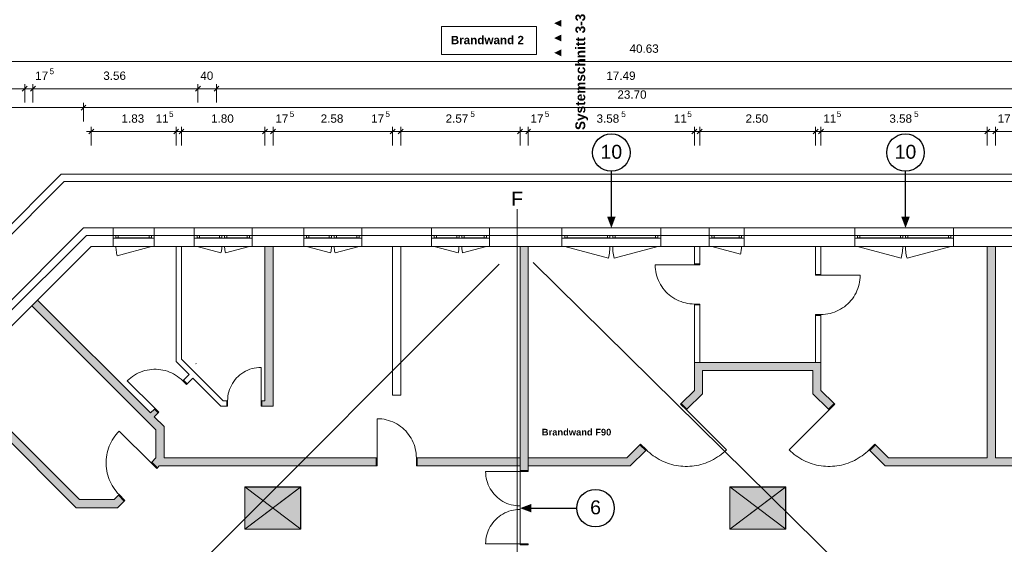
# Model space of a CAD drawing. Header units: millimetres. Extents: x -15507 to 123453, y -13113 to 44965.
# Tile 5 of 13: x -1969 to 19266, y 33645 to 44965. Entities that reach past the tile are written whole.
import ezdxf
from ezdxf.xclip import XClip

# ---------------------------------------------------------------- set-up
doc = ezdxf.new("R2010")
doc.units = ezdxf.units.MM
doc.header["$MEASUREMENT"] = 0
doc.header["$XCLIPFRAME"] = 0
for name, color, linetype in [('1-EG_1_0', 7, 'Continuous'), ('1-EG_1_Abschnitt 1_Erdgeschoss_Standard', 7, 'Continuous'), ('1-EG_1_EG', 7, 'Continuous'), ('T03 Cutfill', 7, 'Continuous'), ('Аннотация - Текст', 7, 'Continuous'), ('Чертеж и Рисунок', 7, 'Continuous')]:
    doc.layers.add(name, color=color, linetype=linetype)
doc.styles.add('СГЕНЕРИР_СТИЛЬ_1', font='arial.ttf')
doc.styles.add('СГЕНЕРИР_СТИЛЬ_2', font='arialbd.ttf')
doc.styles.add('СГЕНЕРИР_СТИЛЬ_5', font='arial.ttf')

# ---------------------------------------------------------------- blocks, each defined once
blk = doc.blocks.new('Чертеж_1_1', base_point=(21718, 6295))
at = {"layer": '1-EG_1_0', "linetype": 'Continuous', "lineweight": 18, "true_color": 0xf8991e}
for points in [[(3256, 36743), (3256, 36628), (3496, 36628), (3496, 40070), (3321, 40070), (3321, 36743)], [(8823, 40070), (8823, 35235), (8998, 35235), (8998, 40070)], [(16363, 35670), (16698, 35335), (20223, 35335), (20223, 35510), (19073, 35510), (19073, 40070), (18898, 40070), (18898, 35510), (16771, 35510), (16487, 35793)], [(-1705, 38791), (971, 36115), (971, 35510), (878, 35417), (1002, 35293), (1043, 35335), (5722, 35335), (5722, 35510), (1146, 35510), (1146, 36187), (935, 36398), (1018, 36481), (936, 36562), (853, 36480), (-1581, 38914)], [(12300, 36684), (12423, 36560), (12758, 36895), (12758, 37395), (15138, 37395), (15138, 36895), (15473, 36560), (15596, 36684), (15313, 36967), (15313, 37570), (12583, 37570), (12583, 36967)], [(-3282, 37214), (-3406, 37090), (-750, 34435), (143, 34435), (287, 34579), (164, 34703), (71, 34610), (-678, 34610)], [(11533, 35670), (11409, 35793), (11126, 35510), (8998, 35510), (8998, 35335), (11198, 35335)], [(8823, 35510), (6607, 35510), (6607, 35335), (8823, 35335)]]:
    blk.add_hatch(color=30, dxfattribs=at).paths.add_polyline_path(points)
at = {"layer": '1-EG_1_Abschnitt 1_Erdgeschoss_Standard', "linetype": 'Continuous', "lineweight": 0, "true_color": 0x000000}
for points in [[(4085, 34875), (2885, 34875), (2885, 33975)], [(14548, 34875), (13348, 34875), (13348, 33975)]]:
    blk.add_hatch(color=18, dxfattribs=at).paths.add_polyline_path(points)
at = {"layer": '1-EG_1_EG', "linetype": 'Continuous', "lineweight": 18, "true_color": 0xd3fefe}
for points in [[(2885, 34885), (2885, 33975), (4095, 33975), (4095, 34885)], [(13348, 34885), (13348, 33975), (14558, 33975), (14558, 34885)]]:
    blk.add_hatch(color=7, dxfattribs=at).paths.add_polyline_path(points)
at = {"layer": '1-EG_1_Abschnitt 1_Erdgeschoss_Standard', "color": 7, "linetype": 'Continuous', "lineweight": 18}
for p, q in [((-1072, 41630), (-9954, 32748)), ((23589, 41630), (-1072, 41630)), ((-592, 40470), (-8794, 32268)), ((-592, 40470), (-2464, 38598)), ((48, 40470), (-592, 40470)), ((23109, 40470), (-592, 40470)), ((48, 40470), (48, 40070)), ((933, 40470), (48, 40470)), ((933, 40470), (933, 40070)), ((1796, 40470), (933, 40470)), ((1796, 40470), (1796, 40070)), ((3046, 40470), (1796, 40470)), ((3046, 40470), (3046, 40070)), ((4160, 40470), (3046, 40470)), ((4160, 40470), (4160, 40070)), ((5410, 40470), (4160, 40470)), ((5410, 40470), (5410, 40070)), ((6911, 40470), (5410, 40470)), ((6911, 40470), (6911, 40070)), ((8161, 40470), (6911, 40470)), ((8161, 40470), (8161, 40070)), ((9726, 40470), (8161, 40470)), ((9726, 40470), (9726, 40070)), ((11856, 40470), (9726, 40470)), ((12898, 40470), (11856, 40470)), ((11856, 40470), (11856, 40070)), ((12898, 40470), (12898, 40070)), ((13658, 40470), (12898, 40470)), ((16041, 40470), (13658, 40470)), ((13658, 40470), (13658, 40070)), ((16041, 40470), (16041, 40070)), ((18171, 40470), (16041, 40470)), ((19943, 40470), (18171, 40470)), ((18171, 40470), (18171, 40070)), ((-525, 40310), (-2350, 38485)), ((-525, 40310), (-2350, 38485)), ((48, 40310), (-525, 40310)), ((48, 40310), (-525, 40310)), ((158, 40305), (823, 40305)), ((158, 40255), (823, 40255)), ((1796, 40310), (933, 40310)), ((1796, 40310), (933, 40310)), ((1906, 40305), (2341, 40305)), ((1906, 40255), (2341, 40255)), ((2501, 40305), (2936, 40305)), ((2501, 40255), (2936, 40255)), ((4160, 40310), (3046, 40310)), ((4160, 40310), (3046, 40310)), ((4270, 40305), (4705, 40305)), ((4270, 40255), (4705, 40255)), ((4865, 40305), (5300, 40305)), ((4865, 40255), (5300, 40255)), ((6911, 40310), (5410, 40310)), ((6911, 40310), (5410, 40310)), ((7021, 40305), (7456, 40305)), ((7021, 40255), (7456, 40255)), ((7616, 40305), (8051, 40305)), ((7616, 40255), (8051, 40255)), ((9726, 40310), (8161, 40310)), ((9726, 40310), (8161, 40310)), ((9836, 40305), (10711, 40305)), ((9836, 40255), (10711, 40255)), ((10871, 40305), (11746, 40305)), ((10871, 40255), (11746, 40255)), ((12898, 40310), (11856, 40310)), ((12898, 40310), (11856, 40310)), ((13008, 40305), (13548, 40305)), ((13008, 40255), (13548, 40255)), ((16041, 40310), (13658, 40310)), ((16041, 40310), (13658, 40310)), ((16151, 40305), (17026, 40305)), ((16151, 40255), (17026, 40255)), ((17186, 40305), (18061, 40305)), ((17186, 40255), (18061, 40255)), ((19943, 40310), (18171, 40310)), ((19943, 40310), (18171, 40310)), ((-426, 40070), (-2181, 38315)), ((48, 40070), (-426, 40070)), ((48, 40070), (933, 40070)), ((1796, 40070), (933, 40070)), ((1406, 40070), (1406, 37591)), ((1521, 40070), (1406, 40070)), ((1521, 40070), (1521, 37639)), ((1796, 40070), (3046, 40070)), ((4160, 40070), (3046, 40070)), ((3321, 40070), (3321, 36743)), ((3496, 40070), (3321, 40070)), ((3496, 40070), (3496, 36628)), ((4160, 40070), (5410, 40070)), ((6911, 40070), (5410, 40070)), ((6074, 40070), (6074, 36860)), ((6249, 40070), (6074, 40070)), ((6249, 40070), (6249, 36860)), ((6911, 40070), (8161, 40070)), ((9726, 40070), (8161, 40070)), ((8823, 40070), (8823, 35510)), ((8998, 40070), (8823, 40070)), ((8998, 40070), (8998, 35510)), ((9726, 40070), (11856, 40070)), ((12898, 40070), (11856, 40070)), ((12583, 40070), (12583, 39695)), ((12698, 40070), (12583, 40070)), ((12698, 40070), (12698, 39695)), ((12898, 40070), (13658, 40070)), ((16041, 40070), (13658, 40070)), ((15198, 40070), (15198, 39470)), ((15313, 40070), (15198, 40070)), ((15313, 40070), (15313, 39470)), ((16041, 40070), (18171, 40070)), ((19943, 40070), (18171, 40070)), ((18898, 40070), (18898, 35510)), ((19073, 40070), (18898, 40070)), ((19073, 40070), (19073, 35510)), ((12698, 39695), (12583, 39695)), ((15313, 39470), (15198, 39470)), ((-1581, 38914), (-1705, 38791)), ((853, 36480), (-1581, 38914)), ((811, 36275), (-1705, 38791)), ((12583, 38810), (12583, 37570)), ((12698, 38810), (12583, 38810)), ((12698, 38810), (12698, 37570)), ((15198, 38585), (15198, 37570)), ((15313, 38585), (15198, 38585)), ((15313, 38585), (15313, 37570)), ((1685, 37312), (1406, 37591)), ((2417, 36743), (1521, 37639)), ((1830, 37543), (1836, 37536)), ((12583, 37570), (12583, 37395)), ((15313, 37570), (12583, 37570)), ((12583, 37395), (12583, 36967)), ((15138, 37395), (12758, 37395)), ((12758, 37395), (12758, 36895)), ((15138, 37395), (15138, 36895)), ((15313, 37570), (15313, 37395)), ((15313, 37395), (15313, 36967)), ((-678, 34610), (-3282, 37214)), ((1685, 37312), (1562, 37188)), ((1643, 37107), (1562, 37188)), ((1767, 37230), (1643, 37107)), ((2369, 36628), (1767, 37230)), ((-750, 34435), (-3406, 37090)), ((12583, 36967), (12300, 36684)), ((15596, 36684), (15313, 36967)), ((2496, 36743), (2417, 36743)), ((2496, 36743), (2496, 36628)), ((3321, 36743), (3256, 36743)), ((3256, 36743), (3256, 36628)), ((6249, 36860), (6074, 36860)), ((12758, 36895), (12423, 36560)), ((15473, 36560), (15138, 36895)), ((936, 36562), (853, 36480)), ((1018, 36481), (936, 36562)), ((2496, 36628), (2369, 36628)), ((3321, 36628), (3256, 36628)), ((3496, 36628), (3321, 36628)), ((12423, 36560), (12300, 36684)), ((15596, 36684), (15473, 36560)), ((1018, 36481), (935, 36398)), ((1146, 36187), (935, 36398)), ((971, 36115), (811, 36275)), ((971, 36115), (971, 36063)), ((1146, 36187), (1146, 36063)), ((971, 36063), (971, 35510)), ((1146, 36063), (1146, 35510)), ((11409, 35793), (11126, 35510)), ((11533, 35670), (11409, 35793)), ((16487, 35793), (16363, 35670)), ((16771, 35510), (16487, 35793)), ((971, 35510), (878, 35417)), ((1523, 35510), (1146, 35510)), ((1698, 35510), (1523, 35510)), ((5722, 35510), (1698, 35510)), ((5722, 35510), (5722, 35335)), ((8823, 35510), (6607, 35510)), ((6607, 35510), (6607, 35335)), ((11126, 35510), (8998, 35510)), ((11533, 35670), (11198, 35335)), ((16698, 35335), (16363, 35670)), ((18898, 35510), (16771, 35510)), ((20223, 35510), (19073, 35510)), ((1002, 35293), (878, 35417)), ((1043, 35335), (1002, 35293)), ((1523, 35335), (1043, 35335)), ((5722, 35335), (1523, 35335)), ((8823, 35335), (6607, 35335)), ((8823, 35335), (8823, 35235)), ((11198, 35335), (8998, 35335)), ((8998, 35335), (8998, 35235)), ((19073, 35335), (16698, 35335)), ((20223, 35335), (19073, 35335)), ((8998, 35235), (8823, 35235)), ((2885, 34875), (2885, 33975)), ((4085, 34875), (2885, 34875)), ((4085, 34875), (2885, 34875)), ((2885, 34875), (2885, 33975)), ((2885, 33975), (4085, 34875)), ((4085, 34875), (4085, 33975)), ((13348, 34875), (13348, 33975)), ((14548, 34875), (13348, 34875)), ((14548, 34875), (13348, 34875)), ((13348, 34875), (13348, 33975)), ((13348, 33975), (14548, 34875)), ((14548, 34875), (14548, 33975)), ((164, 34703), (71, 34610)), ((287, 34579), (164, 34703)), ((143, 34435), (-750, 34435)), ((71, 34610), (-678, 34610)), ((287, 34579), (143, 34435)), ((4085, 33975), (2885, 33975)), ((14548, 33975), (13348, 33975))]:
    blk.add_line(p, q, dxfattribs=at)
at = {"layer": '1-EG_1_Abschnitt 1_Erdgeschoss_Standard', "color": 7, "linetype": 'Continuous', "lineweight": 18, "flags": 128}
for points in [[(48, 40310), (933, 40310), (933, 40250), (48, 40250)], [(108, 40255), (158, 40255), (158, 40305), (108, 40305)], [(873, 40305), (823, 40305), (823, 40255), (873, 40255)], [(1796, 40310), (3046, 40310), (3046, 40250), (1796, 40250)], [(1856, 40255), (1906, 40255), (1906, 40305), (1856, 40305)], [(2391, 40305), (2341, 40305), (2341, 40255), (2391, 40255)], [(2451, 40255), (2501, 40255), (2501, 40305), (2451, 40305)], [(2986, 40305), (2936, 40305), (2936, 40255), (2986, 40255)], [(4160, 40310), (5410, 40310), (5410, 40250), (4160, 40250)], [(4220, 40255), (4270, 40255), (4270, 40305), (4220, 40305)], [(4755, 40305), (4705, 40305), (4705, 40255), (4755, 40255)], [(4815, 40255), (4865, 40255), (4865, 40305), (4815, 40305)], [(5350, 40305), (5300, 40305), (5300, 40255), (5350, 40255)], [(6911, 40310), (8161, 40310), (8161, 40250), (6911, 40250)], [(6971, 40255), (7021, 40255), (7021, 40305), (6971, 40305)], [(7506, 40305), (7456, 40305), (7456, 40255), (7506, 40255)], [(7566, 40255), (7616, 40255), (7616, 40305), (7566, 40305)], [(8101, 40305), (8051, 40305), (8051, 40255), (8101, 40255)], [(9726, 40310), (11856, 40310), (11856, 40250), (9726, 40250)], [(9786, 40255), (9836, 40255), (9836, 40305), (9786, 40305)], [(10761, 40305), (10711, 40305), (10711, 40255), (10761, 40255)], [(10821, 40255), (10871, 40255), (10871, 40305), (10821, 40305)], [(11796, 40305), (11746, 40305), (11746, 40255), (11796, 40255)], [(12898, 40310), (13658, 40310), (13658, 40250), (12898, 40250)], [(12958, 40255), (13008, 40255), (13008, 40305), (12958, 40305)], [(13598, 40305), (13548, 40305), (13548, 40255), (13598, 40255)], [(16041, 40310), (18171, 40310), (18171, 40250), (16041, 40250)], [(16101, 40255), (16151, 40255), (16151, 40305), (16101, 40305)], [(17076, 40305), (17026, 40305), (17026, 40255), (17076, 40255)], [(17136, 40255), (17186, 40255), (17186, 40305), (17136, 40305)], [(18111, 40305), (18061, 40305), (18061, 40255), (18111, 40255)], [(12583, 39695), (12583, 39675), (12698, 39675), (12698, 39695)], [(15198, 39470), (15198, 39450), (15313, 39450), (15313, 39470)], [(12583, 38810), (12583, 38830), (12698, 38830), (12698, 38810)], [(15198, 38585), (15198, 38605), (15313, 38605), (15313, 38585)], [(1562, 37188), (1548, 37174), (1629, 37093), (1643, 37107)], [(2496, 36743), (2516, 36743), (2516, 36628), (2496, 36628)], [(3256, 36743), (3236, 36743), (3236, 36628), (3256, 36628)], [(936, 36562), (950, 36577), (1032, 36495), (1018, 36481)], [(12423, 36560), (12409, 36546), (12286, 36670), (12300, 36684)], [(15596, 36684), (15610, 36670), (15487, 36546), (15473, 36560)], [(11533, 35670), (11547, 35684), (11423, 35807), (11409, 35793)], [(16487, 35793), (16473, 35807), (16349, 35684), (16363, 35670)], [(5722, 35335), (5742, 35335), (5742, 35510), (5722, 35510)], [(6607, 35335), (6587, 35335), (6587, 35510), (6607, 35510)], [(878, 35417), (864, 35403), (987, 35279), (1002, 35293)], [(8998, 35235), (8998, 35215), (8823, 35215), (8823, 35235)], [(164, 34703), (178, 34717), (302, 34593), (287, 34579)], [(8998, 33635), (8998, 33655), (8823, 33655), (8823, 33635)]]:
    blk.add_lwpolyline(points, close=True, dxfattribs=at)
for points in [[(108, 40070), (108, 40041), (110, 40013), (112, 39984), (116, 39956), (121, 39928), (127, 39900), (134, 39872), (873, 40070)], [(2391, 40070), (2391, 40050), (2390, 40030), (2388, 40010), (2385, 39990), (2382, 39971), (2378, 39951), (2373, 39932), (1856, 40070)], [(2451, 40070), (2452, 40050), (2453, 40030), (2455, 40010), (2457, 39990), (2460, 39971), (2465, 39951), (2469, 39932), (2986, 40070)], [(4755, 40070), (4755, 40050), (4753, 40030), (4752, 40010), (4749, 39990), (4746, 39971), (4742, 39951), (4737, 39932), (4220, 40070)], [(4815, 40070), (4815, 40050), (4816, 40030), (4818, 40010), (4821, 39990), (4824, 39971), (4828, 39951), (4833, 39932), (5350, 40070)], [(7506, 40070), (7505, 40050), (7504, 40030), (7502, 40010), (7500, 39990), (7497, 39971), (7492, 39951), (7488, 39932), (6971, 40070)], [(7566, 40070), (7566, 40050), (7567, 40030), (7569, 40010), (7572, 39990), (7575, 39971), (7579, 39951), (7584, 39932), (8101, 40070)], [(10761, 40070), (10760, 40034), (10758, 39997), (10754, 39961), (10750, 39925), (10744, 39889), (10736, 39853), (10727, 39818), (9786, 40070)], [(10821, 40070), (10821, 40034), (10823, 39997), (10827, 39961), (10831, 39925), (10838, 39889), (10845, 39853), (10854, 39818), (11796, 40070)], [(13598, 40070), (13598, 40046), (13596, 40022), (13594, 39998), (13591, 39975), (13587, 39951), (13582, 39928), (13576, 39904), (12958, 40070)], [(17076, 40070), (17075, 40034), (17073, 39997), (17069, 39961), (17065, 39925), (17059, 39889), (17051, 39853), (17042, 39818), (16101, 40070)], [(17136, 40070), (17136, 40034), (17138, 39997), (17142, 39961), (17146, 39925), (17153, 39889), (17160, 39853), (17169, 39818), (18111, 40070)], [(12583, 38830), (12534, 38831), (12485, 38836), (12436, 38843), (12388, 38853), (12341, 38865), (12294, 38881), (12248, 38899), (12204, 38920), (12161, 38943), (12119, 38969), (12078, 38997), (12040, 39028), (12003, 39060), (11968, 39095), (11936, 39132), (11905, 39170), (11877, 39211), (11851, 39252), (11828, 39296), (11807, 39340), (11789, 39386), (11774, 39433), (11761, 39480), (11751, 39528), (11744, 39577), (11739, 39626), (11738, 39675), (12583, 39675)], [(15313, 38605), (15362, 38606), (15411, 38611), (15460, 38618), (15508, 38628), (15555, 38640), (15602, 38656), (15648, 38674), (15692, 38695), (15736, 38718), (15777, 38744), (15818, 38772), (15856, 38803), (15893, 38835), (15928, 38870), (15960, 38907), (15991, 38945), (16019, 38986), (16045, 39027), (16068, 39071), (16089, 39115), (16107, 39161), (16123, 39208), (16135, 39255), (16145, 39303), (16152, 39352), (16157, 39401), (16158, 39450), (15313, 39450)], [(1548, 37174), (1512, 37208), (1474, 37239), (1435, 37269), (1394, 37296), (1351, 37320), (1307, 37342), (1262, 37362), (1216, 37379), (1169, 37393), (1121, 37404), (1073, 37413), (1024, 37418), (975, 37421), (926, 37421), (877, 37418), (828, 37413), (779, 37404), (732, 37393), (685, 37379), (638, 37362), (593, 37342), (549, 37320), (507, 37296), (466, 37269), (426, 37239), (389, 37208), (353, 37174), (950, 36577)], [(2516, 36743), (2518, 36792), (2523, 36841), (2531, 36890), (2543, 36937), (2558, 36984), (2576, 37030), (2597, 37074), (2621, 37117), (2648, 37158), (2678, 37198), (2710, 37235), (2745, 37269), (2782, 37302), (2821, 37331), (2862, 37358), (2905, 37382), (2949, 37404), (2995, 37422), (3042, 37436), (3090, 37448), (3138, 37456), (3187, 37461), (3236, 37463), (3236, 36743)], [(11547, 35684), (11582, 35650), (11619, 35617), (11657, 35586), (11696, 35556), (11737, 35529), (11778, 35502), (11821, 35478), (11864, 35455), (11909, 35434), (11954, 35415), (12000, 35397), (12046, 35382), (12094, 35368), (12141, 35356), (12189, 35346), (12238, 35338), (12287, 35333), (12336, 35329), (12385, 35327), (12434, 35327), (12483, 35329), (12532, 35333), (12581, 35338), (12629, 35346), (12677, 35356), (12725, 35368), (12772, 35382), (12819, 35397), (12865, 35415), (12910, 35434), (12954, 35455), (12998, 35478), (13041, 35502), (13082, 35529), (13122, 35556), (13162, 35586), (13200, 35617), (13237, 35650), (13272, 35684), (12409, 36546)], [(16349, 35684), (16314, 35650), (16277, 35617), (16239, 35586), (16200, 35556), (16159, 35529), (16118, 35502), (16075, 35478), (16032, 35455), (15987, 35434), (15942, 35415), (15896, 35397), (15850, 35382), (15802, 35368), (15755, 35356), (15707, 35346), (15658, 35338), (15609, 35333), (15560, 35329), (15511, 35327), (15462, 35327), (15413, 35329), (15364, 35333), (15315, 35338), (15267, 35346), (15219, 35356), (15171, 35368), (15124, 35382), (15077, 35397), (15031, 35415), (14986, 35434), (14942, 35455), (14898, 35478), (14856, 35502), (14814, 35529), (14774, 35556), (14734, 35586), (14696, 35617), (14659, 35650), (14624, 35684), (15487, 36546)], [(6587, 35510), (6585, 35559), (6581, 35608), (6574, 35657), (6564, 35705), (6551, 35752), (6536, 35799), (6518, 35845), (6497, 35889), (6474, 35932), (6448, 35974), (6420, 36015), (6389, 36053), (6356, 36090), (6322, 36125), (6285, 36157), (6246, 36188), (6206, 36216), (6164, 36242), (6121, 36265), (6076, 36286), (6031, 36304), (5984, 36319), (5937, 36332), (5889, 36342), (5840, 36349), (5791, 36354), (5742, 36355), (5742, 35510)], [(178, 34717), (144, 34752), (112, 34790), (82, 34829), (54, 34869), (28, 34911), (4, 34954), (-18, 34998), (-37, 35043), (-54, 35089), (-69, 35136), (-81, 35183), (-91, 35232), (-99, 35280), (-104, 35329), (-106, 35378), (-106, 35427), (-104, 35476), (-99, 35525), (-91, 35574), (-81, 35622), (-69, 35670), (-54, 35716), (-37, 35763), (-18, 35808), (4, 35852), (28, 35895), (54, 35937), (82, 35977), (112, 36016), (144, 36053), (178, 36089), (864, 35403)], [(8823, 34473), (8774, 34474), (8726, 34479), (8678, 34487), (8631, 34498), (8584, 34512), (8539, 34529), (8495, 34549), (8452, 34572), (8411, 34598), (8371, 34626), (8333, 34657), (8298, 34690), (8265, 34726), (8234, 34763), (8206, 34803), (8180, 34844), (8157, 34887), (8137, 34931), (8120, 34976), (8106, 35023), (8095, 35070), (8087, 35118), (8082, 35167), (8081, 35215), (8823, 35215)], [(8823, 34398), (8774, 34396), (8726, 34391), (8678, 34383), (8631, 34372), (8584, 34358), (8539, 34341), (8495, 34321), (8452, 34298), (8411, 34273), (8371, 34244), (8333, 34213), (8298, 34180), (8265, 34145), (8234, 34107), (8206, 34068), (8180, 34026), (8157, 33984), (8137, 33939), (8120, 33894), (8106, 33847), (8095, 33800), (8087, 33752), (8082, 33704), (8081, 33655), (8823, 33655)]]:
    blk.add_lwpolyline(points, dxfattribs=at)
at = {"layer": '1-EG_1_EG', "color": 7, "linetype": 'Continuous', "lineweight": 18}
for p, q in [((-8894, 44059), (31936, 44059)), ((-1859, 43576), (-1859, 43176)), ((-1684, 43576), (-1684, 43176)), ((1876, 43576), (1876, 43176)), ((2276, 43576), (2276, 43176)), ((-3659, 43476), (-1859, 43476)), ((-1912, 43423), (-1806, 43529)), ((-1859, 43476), (-1684, 43476)), ((-1737, 43423), (-1631, 43529)), ((-1684, 43476), (1876, 43476)), ((1823, 43423), (1929, 43529)), ((1876, 43476), (2276, 43476)), ((2223, 43423), (2329, 43529)), ((2276, 43476), (19766, 43476)), ((-645, 43015), (-539, 43122)), ((-592, 43168), (-592, 42768)), ((-8894, 43068), (-592, 43068)), ((-592, 43068), (23109, 43068)), ((-526, 42551), (1406, 42551)), ((-479, 42498), (-373, 42604)), ((-426, 42651), (-426, 42251)), ((1353, 42498), (1459, 42604)), ((1406, 42651), (1406, 42251)), ((1406, 42551), (1521, 42551)), ((1468, 42498), (1574, 42604)), ((1521, 42651), (1521, 42251)), ((1521, 42551), (3321, 42551)), ((3268, 42498), (3374, 42604)), ((3321, 42651), (3321, 42251)), ((3321, 42551), (3496, 42551)), ((3443, 42498), (3549, 42604)), ((3496, 42651), (3496, 42251)), ((3496, 42551), (6074, 42551)), ((6021, 42498), (6127, 42604)), ((6074, 42651), (6074, 42251)), ((6074, 42551), (6249, 42551)), ((6196, 42498), (6302, 42604)), ((6249, 42651), (6249, 42251)), ((6249, 42551), (8823, 42551)), ((8770, 42498), (8876, 42604)), ((8823, 42651), (8823, 42251)), ((8823, 42551), (8998, 42551)), ((8945, 42498), (9051, 42604)), ((8998, 42651), (8998, 42251)), ((8998, 42551), (12583, 42551)), ((12530, 42498), (12636, 42604)), ((12583, 42651), (12583, 42251)), ((12583, 42551), (12698, 42551)), ((12645, 42498), (12751, 42604)), ((12698, 42651), (12698, 42251)), ((12698, 42551), (15198, 42551)), ((15145, 42498), (15251, 42604)), ((15198, 42651), (15198, 42251)), ((15198, 42551), (15313, 42551)), ((15260, 42498), (15366, 42604)), ((15313, 42651), (15313, 42251)), ((15313, 42551), (18898, 42551)), ((18845, 42498), (18951, 42604)), ((18898, 42651), (18898, 42251)), ((18898, 42551), (19073, 42551)), ((19020, 42498), (19126, 42604)), ((19073, 42651), (19073, 42251)), ((19073, 42551), (23043, 42551)), ((17798, 40070), (17398, 40070)), ((8998, 36270), (8998, 35870)), ((18898, 36270), (18898, 35870)), ((19073, 36270), (19073, 35870)), ((3873, 35510), (3473, 35510)), ((7723, 35510), (7323, 35510)), ((4633, 35335), (4233, 35335)), ((8823, 35215), (8823, 33635)), ((2885, 34885), (4095, 33975)), ((2885, 33975), (4095, 34885)), ((13348, 34885), (14558, 33975)), ((13348, 33975), (14558, 34885))]:
    blk.add_line(p, q, dxfattribs=at)
at = {"layer": '1-EG_1_EG', "color": 5, "linetype": 'Continuous', "lineweight": 18}
for p, q in [((-9954, 32748), (-1072, 41630)), ((-1072, 41630), (23589, 41630)), ((-9794, 32682), (-1006, 41470)), ((-1006, 41470), (23523, 41470))]:
    blk.add_line(p, q, dxfattribs=at)
at = {"layer": '1-EG_1_EG', "color": 7, "linetype": 'Continuous', "lineweight": 18, "flags": 128}
for points in [[(9175, 44211), (7128, 44211), (7128, 44815), (9175, 44815)], [(8998, 40070), (8823, 40070), (8823, 35235), (8998, 35235)], [(2885, 34885), (2885, 33975), (4095, 33975), (4095, 34885)], [(13348, 34885), (13348, 33975), (14558, 33975), (14558, 34885)]]:
    blk.add_lwpolyline(points, close=True, dxfattribs=at)
at = {"layer": '1-EG_1_EG', "color": 7, "linetype": 'Continuous', "lineweight": 18, "attachment_point": 1, "rotation": 90}
for s, insert, char_height, style in [('\\A1;{\\pql;\\fArial|b0|i0|c204|p0;\\W1.000000;▲ ▲ ▲}', (9531, 44125), 180, 'СГЕНЕРИР_СТИЛЬ_1'), ('\\A1;{\\pql;\\fArial|b1|i0|c204|p0;\\W1.000000;Systemschnitt 3-3}', (10017, 42583), 210, 'СГЕНЕРИР_СТИЛЬ_2')]:
    blk.add_mtext(s, dxfattribs=dict(at, insert=insert, char_height=char_height, style=style))
at = {"layer": '1-EG_1_EG', "color": 1, "linetype": 'Continuous', "lineweight": 18, "attachment_point": 1, "style": 'СГЕНЕРИР_СТИЛЬ_2'}
for s, insert, char_height in [('\\A1;{\\pql;\\fArial|b1|i0|c204|p0;\\W1.000000;Brandwand 2}', (7328, 44615), 180), ('\\A1;{\\pql;\\fArial|b1|i0|c204|p0;\\W1.000000;Brandwand F90}', (9293, 36137), 144)]:
    blk.add_mtext(s, dxfattribs=dict(at, insert=insert, char_height=char_height))
at = {"layer": '1-EG_1_EG', "color": 7, "linetype": 'Continuous', "lineweight": 18, "attachment_point": 1, "style": 'СГЕНЕРИР_СТИЛЬ_1'}
for s, insert, char_height in [('\\A1;{\\pql;\\fArial|b0|i0|c204|p0;\\W1.000000;40.63}', (11184, 44430), 180), ('\\A1;{\\pql;\\fArial|b0|i0|c204|p0;\\W1.000000;17}', (-1634, 43846), 180), ('\\A1;{\\pql;\\fArial|b0|i0|c204|p0;\\W1.000000;5}', (-1325, 43915), 126), ('\\A1;{\\pql;\\fArial|b0|i0|c204|p0;\\W1.000000;3.56}', (-166, 43846), 180), ('\\A1;{\\pql;\\fArial|b0|i0|c204|p0;\\W1.000000;40}', (1927, 43846), 180), ('\\A1;{\\pql;\\fArial|b0|i0|c204|p0;\\W1.000000;17.49}', (10684, 43846), 180), ('\\A1;{\\pql;\\fArial|b0|i0|c204|p0;\\W1.000000;23.70}', (10922, 43439), 180), ('\\A1;{\\pql;\\fArial|b0|i0|c204|p0;\\W1.000000;1.83}', (228, 42921), 180), ('\\A1;{\\pql;\\fArial|b0|i0|c204|p0;\\W1.000000;11}', (963, 42921), 180), ('\\A1;{\\pql;\\fArial|b0|i0|c204|p0;\\W1.000000;5}', (1252, 42990), 126), ('\\A1;{\\pql;\\fArial|b0|i0|c204|p0;\\W1.000000;1.80}', (2159, 42921), 180), ('\\A1;{\\pql;\\fArial|b0|i0|c204|p0;\\W1.000000;17}', (3546, 42921), 180), ('\\A1;{\\pql;\\fArial|b0|i0|c204|p0;\\W1.000000;5}', (3855, 42990), 126), ('\\A1;{\\pql;\\fArial|b0|i0|c204|p0;\\W1.000000;2.58}', (4523, 42921), 180), ('\\A1;{\\pql;\\fArial|b0|i0|c204|p0;\\W1.000000;17}', (5611, 42921), 180), ('\\A1;{\\pql;\\fArial|b0|i0|c204|p0;\\W1.000000;5}', (5919, 42990), 126), ('\\A1;{\\pql;\\fArial|b0|i0|c204|p0;\\W1.000000;2.57}', (7217, 42921), 180), ('\\A1;{\\pql;\\fArial|b0|i0|c204|p0;\\W1.000000;5}', (7751, 42990), 126), ('\\A1;{\\pql;\\fArial|b0|i0|c204|p0;\\W1.000000;17}', (9048, 42921), 180), ('\\A1;{\\pql;\\fArial|b0|i0|c204|p0;\\W1.000000;5}', (9357, 42990), 126), ('\\A1;{\\pql;\\fArial|b0|i0|c204|p0;\\W1.000000;3.58}', (10472, 42921), 180), ('\\A1;{\\pql;\\fArial|b0|i0|c204|p0;\\W1.000000;5}', (11005, 42990), 126), ('\\A1;{\\pql;\\fArial|b0|i0|c204|p0;\\W1.000000;11}', (12140, 42921), 180), ('\\A1;{\\pql;\\fArial|b0|i0|c204|p0;\\W1.000000;5}', (12429, 42990), 126), ('\\A1;{\\pql;\\fArial|b0|i0|c204|p0;\\W1.000000;2.50}', (13686, 42921), 180), ('\\A1;{\\pql;\\fArial|b0|i0|c204|p0;\\W1.000000;11}', (15363, 42921), 180), ('\\A1;{\\pql;\\fArial|b0|i0|c204|p0;\\W1.000000;5}', (15652, 42990), 126), ('\\A1;{\\pql;\\fArial|b0|i0|c204|p0;\\W1.000000;3.58}', (16787, 42921), 180), ('\\A1;{\\pql;\\fArial|b0|i0|c204|p0;\\W1.000000;5}', (17320, 42990), 126), ('\\A1;{\\pql;\\fArial|b0|i0|c204|p0;\\W1.000000;17}', (19123, 42921), 180)]:
    blk.add_mtext(s, dxfattribs=dict(at, insert=insert, char_height=char_height))

msp = doc.modelspace()

# ---------------------------------------------------------------- hatches: boundary and pattern name
at = {"layer": 'T03 Cutfill', "linetype": 'Continuous', "lineweight": 30}
for points in [[(10791.9, 40715.7), (10699.6, 40715.8), (10791.8, 40470), (10884.3, 40715.7)], [(17135.6, 40715.7), (17043.3, 40715.8), (17135.5, 40470), (17228, 40715.7)], [(9068.7, 34425), (9068.8, 34517.4), (8823, 34425.2), (9068.7, 34332.7)]]:
    msp.add_hatch(color=5, dxfattribs=at).paths.add_polyline_path(points)

# ---------------------------------------------------------------- linework, layer by layer
at = {"color": 5, "linetype": 'Continuous', "lineweight": 30}
for p, q in [((10791.6, 40715.7), (10791.5, 41692.8)), ((17135.3, 40715.7), (17135.2, 41692.8)), ((9068.7, 34425.4), (10045.8, 34425.4))]:
    msp.add_line(p, q, dxfattribs=at)
at = {"color": 1, "linetype": 'Continuous', "lineweight": 0}
for p, q in [((8757.6, 28400), (8757.6, 40876.5)), ((19819.3, 29157.2), (9103.9, 39728.3)), ((8374.3, 39686.7), (-2153.3, 29159.2))]:
    msp.add_line(p, q, dxfattribs=at)
at = {"color": 5, "linetype": 'Continuous', "lineweight": 30}
for centre in [(10791.3, 42097.3), (17135, 42097.3), (10450.3, 34425.7)]:
    msp.add_circle(centre, 404.5, dxfattribs=at)

# ---------------------------------------------------------------- block references
at = {"layer": 'Чертеж и Рисунок', "color": 161, "linetype": 'Continuous', "lineweight": 40, "true_color": 0x83aefe}
ref = msp.add_blockref('Чертеж_1_1', (21717.7, 6295.2), dxfattribs=at)
XClip(ref).set_block_clipping_path([(-15535.5408801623, -13113.286836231), (71649.870074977, 45367.8458842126)])

# ---------------------------------------------------------------- texts
at = {"layer": 'Аннотация - Текст', "color": 5, "linetype": 'Continuous', "lineweight": 30, "char_height": 300, "attachment_point": 2, "rotation": 359.99527, "style": 'СГЕНЕРИР_СТИЛЬ_5'}
for insert in [(10791.3, 42264.5), (17135, 42264.5)]:
    msp.add_mtext('\\A1;{\\pqc;\\fArial|b0|i0|c204|p0;\\W1.000000;10}', dxfattribs=dict(at, insert=insert))
at = {"layer": 'Аннотация - Текст', "color": 1, "linetype": 'Continuous', "lineweight": 30, "true_color": 0xff0909, "insert": (8757.6, 41251.6), "char_height": 300, "attachment_point": 2, "style": 'СГЕНЕРИР_СТИЛЬ_5'}
msp.add_mtext('\\A1;{\\pqc;\\fArial|b0|i0|c204|p0;\\W1.000000;F}', dxfattribs=at)
at = {"layer": 'Аннотация - Текст', "color": 5, "linetype": 'Continuous', "lineweight": 30, "insert": (10450.3, 34592.8), "char_height": 300, "attachment_point": 2, "style": 'СГЕНЕРИР_СТИЛЬ_5'}
msp.add_mtext('\\A1;{\\pqc;\\fArial|b0|i0|c204|p0;\\W1.000000;6}', dxfattribs=at)

doc.saveas('drawing.dxf')
